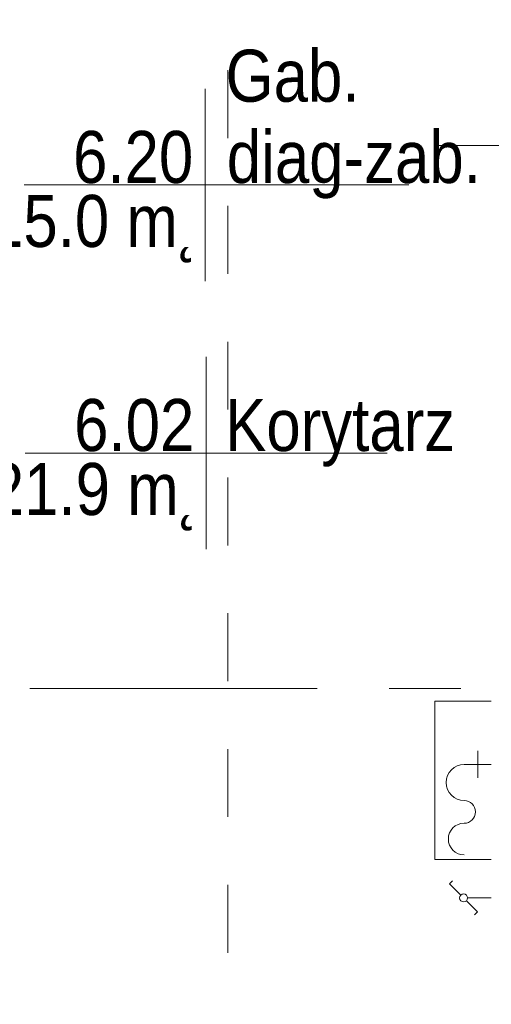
# Model space of a CAD drawing. Header units: centimetres. Extents: x -2424 to 1783, y 5 to 2907.
# Tile 84 of 94: x 322 to 530, y 1709 to 2144. Entities that reach past the tile are written whole.
import ezdxf

# ---------------------------------------------------------------- set-up
doc = ezdxf.new("R2010")
doc.units = ezdxf.units.CM
doc.linetypes.add('Dash', pattern=[60, 30, -30])
doc.linetypes.add('Oś', pattern=[222.25, 127, -31.75, 31.75, -31.75])
for name, color, linetype, lineweight in [('A-ANNO-NOTE', 131, 'Continuous', 9), ('A-AREA-IDEN', 2, 'Continuous', 13), ('A-DETL', 90, 'Continuous', 9), ('E-ELEC-EQPM', 71, 'Continuous', 9), ('P-SANR-FIXT', 6, 'Continuous', 9), ('S-GRID', 1, 'Continuous', 13)]:
    doc.layers.add(name, color=color, linetype=linetype, lineweight=lineweight)
doc.styles.add('Arial_10', font='arial.ttf', dxfattribs={"width": 0.85, "height": 23})

msp = doc.modelspace()

# ---------------------------------------------------------------- linework, layer by layer
at = {"layer": 'A-ANNO-NOTE', "color": 251, "lineweight": 9}
msp.add_line((506.38, 2088.33), (596.38, 2088.33), dxfattribs=at)
msp.add_line((506.38, 2088.33), (596.38, 2088.33), dxfattribs=at)
at = {"layer": 'A-AREA-IDEN', "color": 251, "lineweight": 9}
for p, q in [((403.93, 2113.38), (403.93, 2070.88)), ((413.68, 2070.88), (323.93, 2070.88)), ((323.93, 2070.88), (493.93, 2070.88)), ((403.93, 2070.88), (403.93, 2028.38)), ((404.28, 1994.93), (404.28, 1952.43)), ((414.04, 1952.43), (324.28, 1952.43)), ((324.28, 1952.43), (484.28, 1952.43)), ((404.28, 1952.43), (404.28, 1909.93))]:
    msp.add_line(p, q, dxfattribs=at)
at = {"layer": 'A-DETL', "color": 251, "linetype": 'Dash', "lineweight": 9}
msp.add_open_spline([(413.88, 1671.63), (413.88, 2096.66), (413.88, 2119.33), (413.88, 2190.85), (413.88, 2616.83)], degree=3, knots=[0, 0, 0, 0, 5.678351, 11.366988, 11.366988, 11.366988, 11.366988], dxfattribs=at)
at = {"layer": 'E-ELEC-EQPM', "color": 251, "lineweight": 9}
for p, q in [((511.95, 1762.01), (513.26, 1763.32)), ((516.89, 1757.06), (511.95, 1762.01)), ((519.36, 1754.59), (524.31, 1749.65)), ((519.88, 1755.83), (530.38, 1755.83)), ((524.31, 1749.65), (523, 1748.33))]:
    msp.add_line(p, q, dxfattribs=at)
msp.add_circle((518.13, 1755.83), 1.75, dxfattribs=at)
at = {"layer": 'P-SANR-FIXT', "color": 251, "lineweight": 9}
for p, q in [((505.38, 1842.83), (505.38, 1772.83)), ((530.38, 1842.83), (505.38, 1842.83)), ((505.38, 1842.83), (530.38, 1842.83)), ((505.38, 1772.83), (505.38, 1842.83)), ((524.38, 1814.83), (524.38, 1820.83)), ((530.38, 1814.83), (518.38, 1814.83)), ((524.38, 1814.83), (524.38, 1808.83)), ((505.38, 1772.83), (530.38, 1772.83)), ((530.38, 1772.83), (505.38, 1772.83))]:
    msp.add_line(p, q, dxfattribs=at)
for centre, radius, start, end in [((518.38, 1806.83), 8, 90, 270), ((518.38, 1793.83), 5, 270, 90), ((518.38, 1781.83), 7, 90, 270)]:
    msp.add_arc(centre, radius, start, end, dxfattribs=at)
at = {"layer": 'S-GRID', "color": 251, "linetype": 'Oś', "lineweight": 9}
msp.add_line((1342.46, 1848.33), (-1368.76, 1848.33), dxfattribs=at)

# ---------------------------------------------------------------- texts
at = {"layer": 'A-AREA-IDEN', "color": 251, "lineweight": 9, "style": 'Arial_10', "width": 0.85}
for s, p in [('Gab.', (412.91, 2107.66)), ('6.20', (345.48, 2071.76)), ('diag-zab.', (413.44, 2071.76)), ('15.0 m˛', (308.34, 2043.49)), ('6.02', (345.97, 1953.32)), ('Korytarz', (412.71, 1953.32)), ('21.9 m˛', (308.69, 1925.04))]:
    msp.add_text(s, height=23, dxfattribs=at).set_placement(p)

doc.saveas('drawing.dxf')
